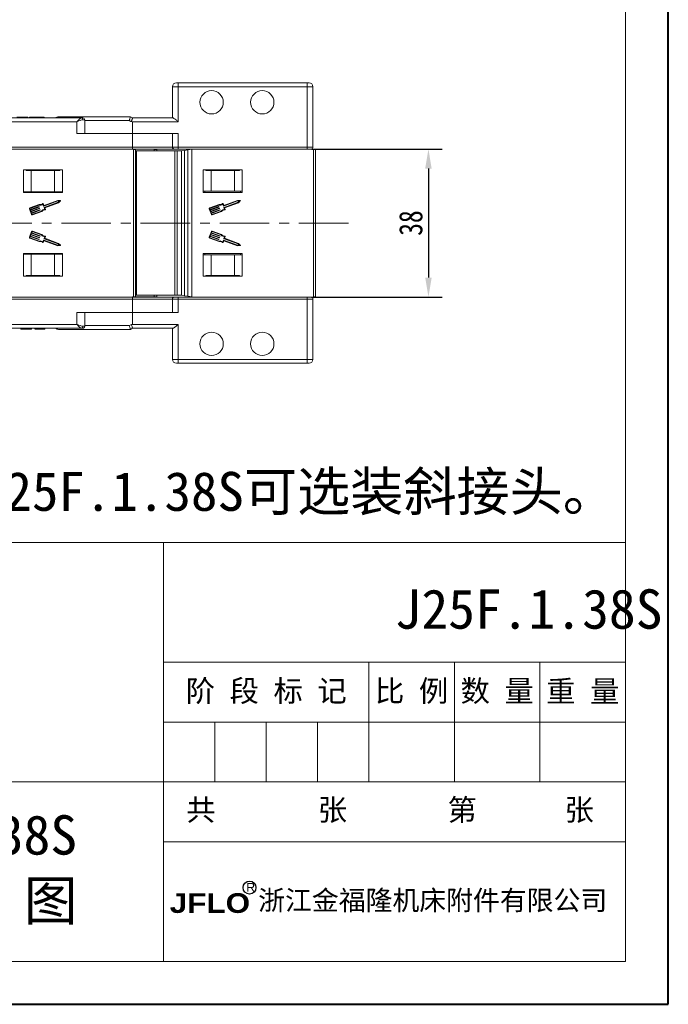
# Model space of a CAD drawing. Header units: millimetres. Extents: x 2517 to 3439, y -761 to -109.
# Tile 17 of 49: x 3273 to 3439, y -761 to -509. Entities that reach past the tile are written whole.
import ezdxf

# ---------------------------------------------------------------- set-up
doc = ezdxf.new("R2010")
doc.units = ezdxf.units.MM
doc.linetypes.add('CENTER2', pattern=[28.575, 19.05, -3.175, 3.175, -3.175])
doc.linetypes.add('CENTERX2', pattern=[20.32, 12.7, -2.54, 2.54, -2.54])
doc.layers.add('标注', color=1, linetype='Continuous', lineweight=13)
doc.layers.add('标注线', color=7, linetype='Continuous', lineweight=15)
doc.styles.get("Standard").update_dxf_attribs({"font": '仿宋_GB2312.ttf', "width": 0.8})
doc.styles.add('样式 1', font='仿宋_GB2312.ttf', dxfattribs={"width": 0.8, "height": 6})
doc.styles.add('样式 6', font='仿宋_GB2312.ttf')
doc.dimstyles.new('副本 ISO-25.1', dxfattribs={"dimtxt": 6, "dimasz": 5, "dimexe": 3.5, "dimexo": 0.625, "dimgap": 1.5, "dimtad": 1, "dimdsep": 46, "dimtxsty": 'Standard', "dimcen": 2.5, "dimadec": 0, "dimazin": 0, "dimtfac": 1, "dimtmove": 0, "dimatfit": 3, "dimfxl": 0, "dimarcsym": 0})

# ---------------------------------------------------------------- blocks, each defined once
blk = doc.blocks.new('*D503')
at = {"color": 0, "lineweight": -2}
for p, q in [((3347.73, -541.77), (3381.18, -541.77)), ((3377.68, -546.77), (3377.68, -574.77)), ((3347.66, -579.77), (3381.18, -579.77))]:
    blk.add_line(p, q, dxfattribs=at)
at = {"color": 0, "lineweight": 9}
for points in [[(3376.85, -546.77), (3378.51, -546.77), (3377.68, -541.77)], [(3376.85, -574.77), (3378.51, -574.77), (3377.68, -579.77)]]:
    blk.add_solid(points, dxfattribs=at)
at = {"layer": 'Defpoints', "color": 0, "lineweight": 9}
for p in [(3347.11, -541.77), (3347.04, -579.77), (3377.68, -579.77)]:
    blk.add_point(p, dxfattribs=at)
at = {"color": 0, "lineweight": 9, "insert": (3373.18, -560.77), "char_height": 6, "attachment_point": 5, "rotation": 90}
blk.add_mtext('38', dxfattribs=at)

msp = doc.modelspace()

# ---------------------------------------------------------------- linework, layer by layer
at = {"color": 7, "lineweight": 40}
for p, q in [((3439.248, -761.331), (3439.248, -109.175)), ((2517.008, -761.331), (3439.248, -761.331))]:
    msp.add_line(p, q, dxfattribs=at)
at = {"color": 7, "lineweight": 13}
for p, q in [((3428.269, -750.351), (3428.269, -120.154)), ((2936.375, -642.757), (3428.269, -642.757)), ((3033.024, -750.351), (3428.269, -750.351))]:
    msp.add_line(p, q, dxfattribs=at)
at = {"color": 7, "linetype": 'Continuous', "lineweight": 15}
for p, q in [((3313.487, -524.771), (3312.987, -524.771)), ((3313.487, -524.771), (3313.487, -525.771)), ((3313.487, -524.771), (3346.536, -524.771)), ((3346.536, -524.771), (3346.536, -525.771)), ((3347.036, -524.771), (3346.536, -524.771)), ((3311.987, -525.771), (3311.987, -533.771)), ((3311.987, -525.771), (3313.487, -525.771)), ((3346.536, -525.771), (3313.487, -525.771)), ((3313.487, -525.771), (3313.487, -534.771)), ((3346.536, -541.271), (3346.536, -525.771)), ((3348.036, -525.771), (3346.536, -525.771)), ((3348.036, -525.771), (3348.036, -541.271)), ((3255.734, -533.771), (3288.584, -533.771)), ((3287.466, -534.771), (3255.734, -534.771)), ((3274.849, -533.571), (3272.029, -533.571)), ((3274.849, -533.571), (3274.849, -533.771)), ((3275.26, -533.571), (3275.26, -533.771)), ((3277.163, -533.571), (3277.163, -533.771)), ((3279.054, -533.571), (3279.054, -533.771)), ((3282.734, -533.471), (3301.214, -533.471)), ((3287.466, -537.771), (3287.466, -534.771)), ((3288.584, -533.771), (3288.966, -533.771)), ((3288.957, -534.271), (3289.466, -534.271)), ((3289.466, -537.771), (3289.466, -534.271)), ((3300.905, -534.471), (3289.466, -534.471)), ((3301.258, -534.665), (3300.905, -534.471)), ((3301.214, -533.471), (3301.214, -533.471)), ((3301.214, -533.471), (3301.734, -533.771)), ((3301.734, -533.771), (3312.072, -533.771)), ((3301.734, -534.771), (3301.734, -537.771)), ((3313.487, -534.771), (3301.734, -534.771)), ((3287.466, -537.771), (3301.734, -537.771)), ((3301.734, -537.771), (3301.734, -541.271)), ((3301.734, -537.771), (3313.487, -537.771)), ((3311.987, -537.771), (3311.987, -541.271)), ((3313.487, -541.271), (3313.487, -537.771)), ((3270.655, -541.271), (3301.734, -541.271)), ((3301.734, -541.771), (3270.655, -541.771)), ((3301.732, -541.841), (3287.234, -541.771)), ((3302.023, -541.868), (3287.234, -541.771)), ((3307.273, -541.868), (3301.732, -541.841)), ((3301.732, -541.866), (3301.732, -541.841)), ((3301.734, -541.271), (3301.734, -541.771)), ((3301.734, -541.271), (3311.987, -541.271)), ((3312.487, -541.771), (3301.734, -541.771)), ((3302.023, -560.771), (3302.023, -541.868)), ((3302.023, -541.868), (3302.523, -541.871)), ((3302.523, -541.871), (3302.523, -560.771)), ((3302.523, -542.221), (3302.79, -542.221)), ((3302.79, -542.221), (3302.79, -560.771)), ((3302.79, -542.221), (3312.591, -542.221)), ((3307.273, -541.868), (3307.931, -541.871)), ((3307.273, -542.221), (3307.273, -541.868)), ((3307.931, -541.871), (3307.931, -542.221)), ((3311.987, -541.271), (3313.487, -541.271)), ((3313.487, -541.771), (3312.487, -541.771)), ((3312.591, -542.221), (3312.591, -560.771)), ((3312.591, -542.221), (3313.152, -542.221)), ((3313.152, -542.221), (3313.152, -560.771)), ((3313.152, -542.221), (3314.32, -542.221)), ((3313.487, -541.271), (3346.536, -541.271)), ((3313.487, -541.271), (3313.487, -541.771)), ((3346.536, -541.771), (3313.487, -541.771)), ((3314.32, -542.221), (3315.108, -542.106)), ((3314.32, -542.221), (3314.32, -560.771)), ((3315.108, -542.106), (3315.93, -541.985)), ((3315.108, -542.106), (3315.108, -560.771)), ((3315.93, -541.985), (3316.914, -541.841)), ((3315.93, -560.771), (3315.93, -541.985)), ((3317.386, -541.771), (3316.914, -541.841)), ((3316.914, -541.841), (3316.914, -560.771)), ((3348.175, -541.868), (3333.386, -541.771)), ((3346.536, -541.271), (3346.536, -541.771)), ((3346.536, -541.271), (3348.036, -541.271)), ((3347.536, -541.771), (3346.536, -541.771)), ((3348.175, -560.771), (3348.175, -541.868)), ((3348.175, -541.868), (3348.675, -541.871)), ((3348.675, -541.871), (3348.675, -560.771)), ((3283.734, -547.121), (3273.734, -547.121)), ((3273.734, -547.121), (3273.734, -552.921)), ((3274.401, -547.271), (3274.401, -547.121)), ((3275.734, -547.271), (3274.401, -547.271)), ((3275.734, -552.771), (3275.734, -547.271)), ((3281.734, -547.271), (3275.734, -547.271)), ((3281.734, -552.771), (3281.734, -547.271)), ((3283.067, -547.271), (3281.734, -547.271)), ((3283.067, -547.121), (3283.067, -547.271)), ((3283.734, -552.921), (3283.734, -547.121)), ((3329.886, -547.121), (3319.886, -547.121)), ((3319.886, -547.121), (3319.886, -552.921)), ((3320.553, -547.271), (3320.553, -547.121)), ((3321.886, -547.271), (3320.553, -547.271)), ((3321.886, -552.571), (3321.886, -547.271)), ((3327.886, -547.271), (3321.886, -547.271)), ((3327.886, -552.571), (3327.886, -547.271)), ((3329.219, -547.271), (3327.886, -547.271)), ((3329.219, -547.121), (3329.219, -547.271)), ((3329.886, -552.921), (3329.886, -547.121)), ((3275.734, -552.771), (3273.734, -552.771)), ((3273.734, -552.921), (3283.734, -552.921)), ((3274.134, -552.771), (3274.134, -552.921)), ((3281.734, -552.771), (3275.734, -552.771)), ((3283.734, -552.771), (3281.734, -552.771)), ((3283.334, -552.771), (3283.334, -552.921)), ((3321.886, -552.571), (3319.886, -552.571)), ((3319.886, -552.921), (3329.886, -552.921)), ((3320.286, -552.571), (3320.286, -552.921)), ((3327.886, -552.571), (3321.886, -552.571)), ((3329.886, -552.571), (3327.886, -552.571)), ((3329.486, -552.571), (3329.486, -552.921)), ((3277.78, -556.014), (3275.402, -556.883)), ((3278.903, -556.385), (3278.734, -555.921)), ((3278.979, -556.221), (3278.821, -555.787)), ((3282.557, -555.084), (3278.944, -556.404)), ((3282.537, -554.955), (3279.02, -556.24)), ((3279.076, -556.764), (3282.688, -555.444)), ((3279.209, -556.851), (3282.756, -555.555)), ((3283.202, -554.99), (3282.537, -554.955)), ((3283.046, -555.109), (3282.557, -555.084)), ((3282.688, -555.444), (3283.046, -555.109)), ((3282.756, -555.555), (3283.243, -555.1)), ((3323.932, -556.014), (3321.554, -556.883)), ((3325.056, -556.385), (3324.886, -555.921)), ((3325.132, -556.221), (3324.973, -555.787)), ((3328.709, -555.084), (3325.096, -556.404)), ((3328.69, -554.955), (3325.173, -556.24)), ((3325.228, -556.764), (3328.84, -555.444)), ((3325.362, -556.851), (3328.909, -555.555)), ((3329.355, -554.99), (3328.69, -554.955)), ((3329.198, -555.109), (3328.709, -555.084)), ((3328.84, -555.444), (3329.198, -555.109)), ((3328.909, -555.555), (3329.395, -555.1)), ((3275.288, -557.128), (3275.814, -558.567)), ((3275.408, -557.084), (3275.495, -557.324)), ((3277.787, -556.147), (3275.446, -557.002)), ((3275.495, -557.324), (3277.669, -556.53)), ((3277.713, -556.65), (3275.539, -557.444)), ((3275.539, -557.444), (3275.649, -557.744)), ((3275.649, -557.744), (3277.822, -556.95)), ((3277.866, -557.07), (3275.693, -557.864)), ((3275.693, -557.864), (3275.802, -558.164)), ((3275.802, -558.164), (3277.976, -557.37)), ((3278.02, -557.489), (3275.846, -558.284)), ((3275.846, -558.284), (3275.934, -558.523)), ((3276.015, -558.562), (3278.356, -557.706)), ((3276.059, -558.681), (3278.437, -557.813)), ((3277.71, -556.549), (3277.732, -556.609)), ((3277.863, -556.969), (3277.885, -557.029)), ((3278.017, -557.389), (3278.039, -557.449)), ((3279.226, -557.268), (3279.057, -556.805)), ((3279.379, -557.315), (3279.209, -556.851)), ((3321.44, -557.128), (3321.966, -558.567)), ((3321.56, -557.084), (3321.648, -557.324)), ((3323.939, -556.147), (3321.598, -557.002)), ((3321.648, -557.324), (3323.821, -556.53)), ((3323.865, -556.65), (3321.691, -557.444)), ((3321.691, -557.444), (3321.801, -557.744)), ((3321.801, -557.744), (3323.975, -556.95)), ((3324.018, -557.07), (3321.845, -557.864)), ((3321.845, -557.864), (3321.954, -558.164)), ((3321.954, -558.164), (3324.128, -557.37)), ((3324.172, -557.489), (3321.998, -558.284)), ((3321.998, -558.284), (3322.086, -558.523)), ((3322.168, -558.562), (3324.508, -557.706)), ((3322.211, -558.681), (3324.59, -557.813)), ((3323.862, -556.549), (3323.884, -556.609)), ((3324.015, -556.969), (3324.037, -557.029)), ((3324.169, -557.389), (3324.191, -557.449)), ((3325.378, -557.268), (3325.209, -556.805)), ((3325.531, -557.315), (3325.362, -556.851)), ((3302.023, -579.675), (3302.023, -560.771)), ((3302.523, -560.771), (3302.523, -579.671)), ((3302.79, -560.771), (3302.79, -579.321)), ((3312.591, -560.771), (3312.591, -579.321)), ((3313.152, -560.771), (3313.152, -579.321)), ((3314.32, -560.771), (3314.32, -579.321)), ((3315.108, -560.771), (3315.108, -579.437)), ((3315.93, -579.558), (3315.93, -560.771)), ((3316.914, -560.771), (3316.914, -579.702)), ((3348.175, -579.675), (3348.175, -560.771)), ((3348.675, -560.771), (3348.675, -579.671)), ((3275.814, -562.976), (3275.288, -564.415)), ((3275.802, -563.379), (3275.693, -563.679)), ((3277.976, -564.173), (3275.802, -563.379)), ((3275.934, -563.019), (3275.846, -563.259)), ((3275.846, -563.259), (3278.02, -564.053)), ((3278.356, -563.837), (3276.015, -562.981)), ((3278.437, -563.73), (3276.059, -562.861)), ((3321.966, -562.976), (3321.44, -564.415)), ((3321.954, -563.379), (3321.845, -563.679)), ((3324.128, -564.173), (3321.954, -563.379)), ((3322.086, -563.019), (3321.998, -563.259)), ((3321.998, -563.259), (3324.172, -564.053)), ((3324.508, -563.837), (3322.168, -562.981)), ((3324.59, -563.73), (3322.211, -562.861)), ((3275.402, -564.66), (3277.78, -565.529)), ((3275.495, -564.219), (3275.408, -564.458)), ((3275.446, -564.54), (3277.787, -565.396)), ((3277.669, -565.013), (3275.495, -564.219)), ((3275.649, -563.799), (3275.539, -564.099)), ((3275.539, -564.099), (3277.713, -564.893)), ((3277.822, -564.593), (3275.649, -563.799)), ((3275.693, -563.679), (3277.866, -564.473)), ((3277.732, -564.934), (3277.71, -564.994)), ((3277.885, -564.514), (3277.863, -564.574)), ((3278.039, -564.094), (3278.017, -564.154)), ((3278.734, -565.621), (3278.903, -565.158)), ((3278.821, -565.756), (3278.979, -565.322)), ((3278.944, -565.139), (3282.557, -566.459)), ((3279.02, -565.303), (3282.537, -566.588)), ((3279.057, -564.738), (3279.226, -564.275)), ((3282.688, -566.099), (3279.076, -564.779)), ((3279.209, -564.692), (3279.379, -564.228)), ((3282.756, -565.988), (3279.209, -564.692)), ((3283.046, -566.434), (3282.688, -566.099)), ((3283.243, -566.443), (3282.756, -565.988)), ((3321.554, -564.66), (3323.932, -565.529)), ((3321.648, -564.219), (3321.56, -564.458)), ((3321.598, -564.54), (3323.939, -565.396)), ((3323.821, -565.013), (3321.648, -564.219)), ((3321.801, -563.799), (3321.691, -564.099)), ((3321.691, -564.099), (3323.865, -564.893)), ((3323.975, -564.593), (3321.801, -563.799)), ((3321.845, -563.679), (3324.018, -564.473)), ((3323.884, -564.934), (3323.862, -564.994)), ((3324.037, -564.514), (3324.015, -564.574)), ((3324.191, -564.094), (3324.169, -564.154)), ((3324.886, -565.621), (3325.056, -565.158)), ((3324.973, -565.756), (3325.132, -565.322)), ((3325.096, -565.139), (3328.709, -566.459)), ((3325.173, -565.303), (3328.69, -566.588)), ((3325.209, -564.738), (3325.378, -564.275)), ((3328.84, -566.099), (3325.228, -564.779)), ((3325.362, -564.692), (3325.531, -564.228)), ((3328.909, -565.988), (3325.362, -564.692)), ((3329.198, -566.434), (3328.84, -566.099)), ((3329.395, -566.443), (3328.909, -565.988)), ((3283.734, -568.621), (3273.734, -568.621)), ((3273.734, -568.621), (3273.734, -574.421)), ((3274.134, -568.621), (3274.134, -568.771)), ((3282.537, -566.588), (3283.202, -566.553)), ((3282.557, -566.459), (3283.046, -566.434)), ((3283.334, -568.621), (3283.334, -568.771)), ((3283.734, -574.421), (3283.734, -568.621)), ((3329.886, -568.621), (3319.886, -568.621)), ((3319.886, -568.621), (3319.886, -574.421)), ((3320.286, -568.621), (3320.286, -568.971)), ((3328.69, -566.588), (3329.355, -566.553)), ((3328.709, -566.459), (3329.198, -566.434)), ((3329.486, -568.621), (3329.486, -568.971)), ((3329.886, -574.421), (3329.886, -568.621)), ((3275.734, -568.771), (3273.734, -568.771)), ((3275.734, -568.771), (3275.734, -574.271)), ((3281.734, -568.771), (3275.734, -568.771)), ((3281.734, -568.771), (3281.734, -574.271)), ((3283.734, -568.771), (3281.734, -568.771)), ((3319.886, -568.971), (3321.886, -568.971)), ((3321.886, -568.971), (3321.886, -574.271)), ((3321.886, -568.971), (3327.886, -568.971)), ((3327.886, -568.971), (3327.886, -574.271)), ((3327.886, -568.971), (3329.886, -568.971)), ((3273.734, -574.421), (3283.734, -574.421)), ((3274.401, -574.271), (3274.401, -574.421)), ((3275.734, -574.271), (3274.401, -574.271)), ((3281.734, -574.271), (3275.734, -574.271)), ((3283.067, -574.271), (3281.734, -574.271)), ((3283.067, -574.421), (3283.067, -574.271)), ((3319.886, -574.421), (3329.886, -574.421)), ((3320.553, -574.271), (3321.886, -574.271)), ((3320.553, -574.421), (3320.553, -574.271)), ((3321.886, -574.271), (3327.886, -574.271)), ((3327.886, -574.271), (3329.219, -574.271)), ((3329.219, -574.271), (3329.219, -574.421)), ((3301.734, -579.771), (3270.655, -579.771)), ((3270.655, -580.271), (3301.734, -580.271)), ((3287.234, -579.771), (3302.023, -579.675)), ((3287.234, -579.771), (3301.732, -579.701)), ((3301.732, -579.701), (3307.273, -579.675)), ((3301.732, -579.701), (3301.732, -579.677)), ((3312.487, -579.771), (3301.734, -579.771)), ((3301.734, -580.271), (3301.734, -579.771)), ((3301.734, -583.771), (3301.734, -580.271)), ((3301.734, -580.271), (3311.987, -580.271)), ((3302.523, -579.671), (3302.023, -579.675)), ((3302.79, -579.321), (3302.523, -579.321)), ((3312.591, -579.321), (3302.79, -579.321)), ((3307.273, -579.675), (3307.273, -579.321)), ((3307.931, -579.671), (3307.273, -579.675)), ((3307.931, -579.321), (3307.931, -579.671)), ((3311.987, -580.271), (3311.987, -583.771)), ((3313.487, -580.271), (3311.987, -580.271)), ((3312.487, -579.771), (3313.487, -579.771)), ((3313.152, -579.321), (3312.591, -579.321)), ((3314.32, -579.321), (3313.152, -579.321)), ((3313.487, -579.771), (3346.536, -579.771)), ((3313.487, -579.771), (3313.487, -580.271)), ((3313.487, -580.271), (3313.487, -583.771)), ((3346.536, -580.271), (3313.487, -580.271)), ((3315.108, -579.437), (3314.32, -579.321)), ((3315.93, -579.558), (3315.108, -579.437)), ((3316.914, -579.702), (3315.93, -579.558)), ((3316.914, -579.702), (3317.386, -579.771)), ((3333.386, -579.771), (3348.175, -579.675)), ((3346.536, -579.771), (3346.536, -580.271)), ((3346.536, -579.771), (3347.536, -579.771)), ((3346.536, -595.771), (3346.536, -580.271)), ((3348.036, -580.271), (3346.536, -580.271)), ((3348.036, -580.271), (3348.036, -595.771)), ((3348.675, -579.671), (3348.175, -579.675)), ((3287.466, -583.771), (3287.466, -586.771)), ((3287.466, -583.771), (3301.734, -583.771)), ((3289.466, -587.271), (3289.466, -583.771)), ((3313.487, -583.771), (3301.734, -583.771)), ((3301.734, -586.771), (3301.734, -583.771)), ((3287.466, -586.771), (3255.734, -586.771)), ((3255.734, -587.771), (3288.584, -587.771)), ((3273.106, -587.971), (3273.106, -587.771)), ((3273.106, -587.971), (3273.362, -587.971)), ((3273.362, -587.971), (3273.362, -587.771)), ((3273.362, -587.971), (3275.054, -587.971)), ((3275.054, -587.971), (3275.054, -587.771)), ((3275.054, -587.971), (3275.824, -587.971)), ((3275.824, -587.971), (3275.824, -587.771)), ((3276.644, -587.971), (3276.644, -587.771)), ((3276.732, -587.971), (3276.732, -587.771)), ((3277.973, -587.971), (3277.973, -587.771)), ((3279.208, -587.971), (3279.208, -587.771)), ((3301.214, -588.071), (3282.734, -588.071)), ((3288.584, -587.771), (3288.966, -587.771)), ((3288.957, -587.271), (3289.466, -587.271)), ((3289.466, -587.071), (3300.905, -587.071)), ((3300.905, -587.071), (3301.258, -586.878)), ((3301.734, -587.771), (3301.214, -588.071)), ((3301.214, -588.071), (3301.214, -588.071)), ((3301.734, -586.771), (3313.487, -586.771)), ((3312.072, -587.771), (3301.734, -587.771)), ((3311.987, -587.771), (3311.987, -595.771)), ((3313.487, -586.771), (3313.487, -595.771)), ((3313.487, -595.771), (3311.987, -595.771)), ((3313.487, -595.771), (3346.536, -595.771)), ((3313.487, -595.771), (3313.487, -596.771)), ((3346.536, -595.771), (3346.536, -596.771)), ((3348.036, -595.771), (3346.536, -595.771)), ((3312.987, -596.771), (3313.487, -596.771)), ((3346.536, -596.771), (3313.487, -596.771)), ((3346.536, -596.771), (3347.036, -596.771))]:
    msp.add_line(p, q, dxfattribs=at)
at = {"color": 1, "linetype": 'CENTERX2', "lineweight": 13}
msp.add_line((3357.158, -560.771), (2806.496, -560.771), dxfattribs=at)
at = {"color": 7, "lineweight": 15}
for p, q in [((3309.695, -750.351), (3309.695, -642.757)), ((3309.695, -673.498), (3428.269, -673.498)), ((3362.395, -704.24), (3362.395, -673.498)), ((3384.353, -704.24), (3384.353, -673.498)), ((3406.311, -704.24), (3406.311, -673.498)), ((3309.695, -688.869), (3428.269, -688.869)), ((3322.87, -704.24), (3322.87, -688.869)), ((3336.045, -704.24), (3336.045, -688.869)), ((3349.22, -704.24), (3349.22, -688.869)), ((3033.024, -704.24), (3294.325, -704.24)), ((3294.325, -704.24), (3428.269, -704.24)), ((3309.695, -719.61), (3428.269, -719.61))]:
    msp.add_line(p, q, dxfattribs=at)
at = {"color": 7, "linetype": 'Continuous', "lineweight": 15}
for centre in [(3322.036, -529.771), (3335.036, -529.771), (3322.036, -591.771), (3335.036, -591.771)]:
    msp.add_circle(centre, 3, dxfattribs=at)
for centre, radius, start, end in [((3312.987, -525.771), 1, 90, 180), ((3347.036, -525.771), 1, 0, 90), ((3282.734, -534.471), 1, 90, 135.573), ((3288.51, -534.216), 0.451, 352.91865, 80.4798), ((3288.966, -534.271), 0.5, 0, 90), ((3312.487, -541.271), 0.5, 180, 270), ((3347.536, -541.271), 0.5, 270, 360), ((3278.038, -555.101), 0.949, 254.2528, 315.58546), ((3278.038, -555.101), 1.076, 256.51116, 310.30711), ((3278.761, -555.809), 0.0638, 20.07046, 135.58546), ((3283.199, -555.053), 0.0638, 313.09192, 87.049), ((3324.19, -555.101), 0.949, 254.2528, 315.58546), ((3324.19, -555.101), 1.076, 256.51116, 310.30711), ((3324.913, -555.809), 0.0638, 20.07046, 135.58546), ((3329.351, -555.053), 0.0638, 313.09192, 87.049), ((3275.468, -557.062), 0.192, 110.07046, 200.07046), ((3275.468, -557.062), 0.0638, 110.07046, 200.07046), ((3275.994, -558.502), 0.192, 200.07046, 290.07046), ((3275.994, -558.502), 0.0638, 200.07046, 290.07046), ((3277.68, -556.56), 0.0319, 20.07046, 110.07046), ((3277.702, -556.62), 0.0319, 290.07046, 20.07046), ((3277.833, -556.98), 0.0319, 20.07046, 110.07046), ((3277.855, -557.04), 0.0319, 290.07046, 20.07046), ((3277.987, -557.4), 0.0319, 20.07046, 110.07046), ((3278.009, -557.459), 0.0319, 290.07046, 20.07046), ((3279.223, -558.345), 1.076, 89.8338, 143.62975), ((3279.223, -558.345), 0.949, 84.55545, 145.88812), ((3278.933, -556.374), 0.0319, 200.07046, 290.07046), ((3279.009, -556.21), 0.0319, 200.07046, 290.07046), ((3279.087, -556.794), 0.0319, 110.07046, 200.07046), ((3279.319, -557.337), 0.0638, 264.55545, 20.07046), ((3321.62, -557.062), 0.192, 110.07046, 200.07046), ((3321.62, -557.062), 0.0638, 110.07046, 200.07046), ((3322.146, -558.502), 0.192, 200.07046, 290.07046), ((3322.146, -558.502), 0.0638, 200.07046, 290.07046), ((3323.832, -556.56), 0.0319, 20.07046, 110.07046), ((3323.854, -556.62), 0.0319, 290.07046, 20.07046), ((3323.985, -556.98), 0.0319, 20.07046, 110.07046), ((3324.007, -557.04), 0.0319, 290.07046, 20.07046), ((3324.139, -557.4), 0.0319, 20.07046, 110.07046), ((3324.161, -557.459), 0.0319, 290.07046, 20.07046), ((3325.375, -558.345), 1.076, 89.8338, 143.62975), ((3325.375, -558.345), 0.949, 84.55545, 145.88812), ((3325.086, -556.374), 0.0319, 200.07046, 290.07046), ((3325.162, -556.21), 0.0319, 200.07046, 290.07046), ((3325.239, -556.794), 0.0319, 110.07046, 200.07046), ((3325.471, -557.337), 0.0638, 264.55545, 20.07046), ((3275.994, -563.041), 0.192, 69.92954, 159.92954), ((3275.994, -563.041), 0.0638, 69.92954, 159.92954), ((3322.146, -563.041), 0.192, 69.92954, 159.92954), ((3322.146, -563.041), 0.0638, 69.92954, 159.92954), ((3275.468, -564.48), 0.192, 159.92954, 249.92954), ((3275.468, -564.48), 0.0638, 159.92954, 249.92954), ((3277.68, -564.983), 0.0319, 249.92954, 339.92954), ((3277.702, -564.923), 0.0319, 339.92954, 69.92954), ((3278.038, -566.442), 0.949, 44.41454, 105.7472), ((3278.038, -566.442), 1.076, 49.69289, 103.48884), ((3277.833, -564.563), 0.0319, 249.92954, 339.92954), ((3277.855, -564.503), 0.0319, 339.92954, 69.92954), ((3277.987, -564.143), 0.0319, 249.92954, 339.92954), ((3278.009, -564.083), 0.0319, 339.92954, 69.92954), ((3279.223, -563.198), 1.076, 216.37025, 270.1662), ((3279.223, -563.198), 0.949, 214.11188, 275.44455), ((3278.761, -565.734), 0.0638, 224.41454, 339.92954), ((3278.933, -565.169), 0.0319, 69.92954, 159.92954), ((3279.009, -565.333), 0.0319, 69.92954, 159.92954), ((3279.087, -564.749), 0.0319, 159.92954, 249.92954), ((3279.319, -564.206), 0.0638, 339.92954, 95.44455), ((3321.62, -564.48), 0.192, 159.92954, 249.92954), ((3321.62, -564.48), 0.0638, 159.92954, 249.92954), ((3323.832, -564.983), 0.0319, 249.92954, 339.92954), ((3323.854, -564.923), 0.0319, 339.92954, 69.92954), ((3324.19, -566.442), 0.949, 44.41454, 105.7472), ((3324.19, -566.442), 1.076, 49.69289, 103.48884), ((3323.985, -564.563), 0.0319, 249.92954, 339.92954), ((3324.007, -564.503), 0.0319, 339.92954, 69.92954), ((3324.139, -564.143), 0.0319, 249.92954, 339.92954), ((3324.161, -564.083), 0.0319, 339.92954, 69.92954), ((3325.375, -563.198), 1.076, 216.37025, 270.1662), ((3325.375, -563.198), 0.949, 214.11188, 275.44455), ((3324.913, -565.734), 0.0638, 224.41454, 339.92954), ((3325.086, -565.169), 0.0319, 69.92954, 159.92954), ((3325.162, -565.333), 0.0319, 69.92954, 159.92954), ((3325.239, -564.749), 0.0319, 159.92954, 249.92954), ((3325.471, -564.206), 0.0638, 339.92954, 95.44455), ((3283.199, -566.49), 0.0638, 272.951, 46.90808), ((3329.351, -566.49), 0.0638, 272.951, 46.90808), ((3312.487, -580.271), 0.5, 90, 180), ((3347.536, -580.271), 0.5, 360, 90), ((3282.734, -587.071), 1, 224.427, 270), ((3288.51, -587.327), 0.451, 279.5202, 7.08135), ((3288.966, -587.271), 0.5, 270, 0), ((3312.987, -595.771), 1, 180, 270), ((3347.036, -595.771), 1, 270, 0)]:
    msp.add_arc(centre, radius, start, end, dxfattribs=at)
for points, knots in [([(3277.163, -533.571), (3276.867, -533.571), (3276.276, -533.571), (3275.613, -533.571), (3275.298, -533.571), (3275.272, -533.571), (3275.26, -533.571)], [0, 0, 0, 0, 0.2799425, 0.558704, 0.7790449, 1, 1, 1, 1]), ([(3279.054, -533.571), (3279.035, -533.571), (3278.995, -533.571), (3278.529, -533.571), (3277.858, -533.571), (3277.395, -533.571), (3277.163, -533.571)], [0, 0, 0, 0, 0.280551, 0.5594882, 0.779434, 1, 1, 1, 1]), ([(3288.584, -533.771), (3288.557, -533.775), (3288.5, -533.781), (3288.394, -533.833), (3288.266, -533.924), (3288.15, -534.028), (3287.992, -534.181), (3287.838, -534.347), (3287.672, -534.535), (3287.593, -534.625), (3287.548, -534.677), (3287.521, -534.708), (3287.499, -534.734), (3287.484, -534.751), (3287.476, -534.76), (3287.47, -534.767), (3287.468, -534.769), (3287.466, -534.771)], [0, 0, 0, 0, 0.1010295, 0.2049461, 0.3371683, 0.4742971, 0.5161999, 0.7436507, 0.8530899, 0.914248, 0.9321698, 0.9601369, 0.976545, 0.9861936, 0.994698, 0.9959318, 1, 1, 1, 1]), ([(3287.466, -534.771), (3287.469, -534.77), (3287.48, -534.765), (3287.518, -534.749), (3287.563, -534.729), (3287.821, -534.618), (3288.217, -534.452), (3288.671, -534.297), (3288.878, -534.278), (3288.957, -534.271)], [0, 0, 0, 0, 0.0050875, 0.0203691, 0.0708073, 0.0890863, 0.5003107, 0.809226, 1, 1, 1, 1]), ([(3300.905, -534.471), (3300.906, -534.468), (3300.928, -534.384), (3300.982, -534.19), (3301.062, -533.91), (3301.136, -533.667), (3301.192, -533.503), (3301.207, -533.482), (3301.214, -533.471)], [0, 0, 0, 0, 0.0057799, 0.1637764, 0.3793246, 0.5883639, 0.7941222, 1, 1, 1, 1]), ([(3301.258, -534.665), (3301.284, -534.671), (3301.327, -534.68), (3301.38, -534.682), (3301.418, -534.674), (3301.448, -534.652), (3301.495, -534.577), (3301.549, -534.394), (3301.625, -534.138), (3301.69, -533.907), (3301.726, -533.788), (3301.732, -533.776), (3301.734, -533.771)], [0, 0, 0, 0, 0.0479201, 0.0766572, 0.0956373, 0.1147646, 0.1424223, 0.2522179, 0.4613603, 0.6703329, 0.8736718, 1, 1, 1, 1]), ([(3301.734, -534.771), (3301.725, -534.769), (3301.566, -534.734), (3301.408, -534.699), (3301.258, -534.665)], [0, 0, 0, 0, 0.0580196, 1, 1, 1, 1]), ([(3312.072, -533.771), (3312.12, -533.783), (3312.226, -533.808), (3312.519, -534.003), (3312.945, -534.329), (3313.295, -534.614), (3313.485, -534.77), (3313.487, -534.771)], [0, 0, 0, 0, 0.1664776, 0.3704483, 0.6541641, 0.9963634, 1, 1, 1, 1]), ([(3276.732, -587.971), (3276.794, -587.971), (3276.92, -587.971), (3277.361, -587.971), (3277.741, -587.971), (3277.973, -587.971)], [0, 0, 0, 0, 0.28012164, 0.5603549, 1, 1, 1, 1]), ([(3277.973, -587.971), (3278.168, -587.971), (3278.557, -587.971), (3279.001, -587.971), (3279.185, -587.971), (3279.201, -587.971), (3279.208, -587.971)], [0, 0, 0, 0, 0.2802457, 0.5584161, 0.7788266, 1, 1, 1, 1]), ([(3287.466, -586.771), (3287.469, -586.773), (3287.48, -586.777), (3287.518, -586.794), (3287.563, -586.813), (3287.821, -586.925), (3288.217, -587.091), (3288.671, -587.246), (3288.878, -587.264), (3288.957, -587.271)], [0, 0, 0, 0, 0.00508751, 0.02036912, 0.07080725, 0.08908627, 0.50031067, 0.809226, 1, 1, 1, 1]), ([(3288.584, -587.771), (3288.557, -587.768), (3288.5, -587.762), (3288.394, -587.71), (3288.266, -587.619), (3288.15, -587.515), (3287.992, -587.362), (3287.838, -587.196), (3287.672, -587.008), (3287.593, -586.917), (3287.548, -586.866), (3287.521, -586.835), (3287.499, -586.809), (3287.484, -586.792), (3287.476, -586.783), (3287.47, -586.776), (3287.468, -586.773), (3287.466, -586.771)], [0, 0, 0, 0, 0.10102949, 0.20494614, 0.33716829, 0.47429709, 0.5161999, 0.74365074, 0.85308987, 0.91424801, 0.93216977, 0.96013693, 0.97654495, 0.98619361, 0.99469798, 0.99593178, 1, 1, 1, 1]), ([(3300.905, -587.071), (3300.906, -587.074), (3300.928, -587.158), (3300.982, -587.353), (3301.062, -587.633), (3301.136, -587.876), (3301.192, -588.04), (3301.207, -588.061), (3301.214, -588.071)], [0, 0, 0, 0, 0.00577993, 0.16377641, 0.37932458, 0.58836393, 0.79412218, 1, 1, 1, 1]), ([(3301.258, -586.878), (3301.408, -586.844), (3301.566, -586.809), (3301.725, -586.773), (3301.734, -586.771)], [0, 0, 0, 0, 0.9419804, 1, 1, 1, 1]), ([(3301.258, -586.878), (3301.289, -586.871), (3301.335, -586.861), (3301.393, -586.861), (3301.429, -586.875), (3301.459, -586.904), (3301.485, -586.956), (3301.54, -587.104), (3301.603, -587.334), (3301.673, -587.576), (3301.721, -587.74), (3301.73, -587.761), (3301.734, -587.771)], [0, 0, 0, 0, 0.0557326, 0.0841244, 0.1031533, 0.1220489, 0.1581087, 0.2060796, 0.4109421, 0.609388, 0.8046359, 1, 1, 1, 1]), ([(3313.487, -586.771), (3313.485, -586.773), (3313.389, -586.851), (3313.198, -587.007), (3312.937, -587.217), (3312.697, -587.405), (3312.457, -587.581), (3312.226, -587.735), (3312.12, -587.76), (3312.072, -587.771)], [0, 0, 0, 0, 0.0036297, 0.1729379, 0.3461681, 0.4864589, 0.6302599, 0.8338406, 1, 1, 1, 1])]:
    msp.add_open_spline(points, degree=3, knots=knots, dxfattribs=at)
at = {"layer": '标注', "color": 7, "lineweight": 30}
msp.add_circle((3331.763, -731.367), 1.652, dxfattribs=at)

# ---------------------------------------------------------------- texts
at = {"color": 5, "lineweight": 9, "insert": (3148.951, -624.653), "char_height": 10, "attachment_point": 1, "style": '样式 1'}
msp.add_mtext_dynamic_manual_height_columns('{\\W5.8268;\\C7;  \\W1;备注:J25F.1.38S可选装斜接头。}', width=351.47686, gutter_width=30, heights=[0], dxfattribs=at)
at = {"color": 7, "insert": (3369, -654.802), "char_height": 10.1067, "attachment_point": 1, "style": '样式 6'}
msp.add_mtext('J25F.1.38S', dxfattribs=at)
at = {"color": 7, "linetype": 'CENTER2', "lineweight": 18, "char_height": 5.51273, "width": 59.55363, "attachment_point": 1, "style": '样式 6'}
for s, insert in [('{\\fSimSun|b0|i0|c134|p2;  共       张}', (3308.018, -708.636)), ('{\\fSimSun|b0|i0|c134|p2;  第      张}', (3375.089, -708.636))]:
    msp.add_mtext(s, dxfattribs=dict(at, insert=insert))
at = {"insert": (3218.756, -712.791), "char_height": 10.10668, "attachment_point": 1, "style": '样式 6'}
msp.add_mtext('{\\C7;J25F.1.38S\\P}结  构  图', dxfattribs=at)
at = {"layer": '标注', "color": 7, "lineweight": 9, "attachment_point": 1, "style": '样式 6'}
for s, insert, char_height, width in [('{\\fArial|b0|i0|c0|p32;R}', (3330.918, -730.176), 2.2632, 1.61494), ('{\\fArial Black|b0|i0|c0|p34;JFLO}', (3311.269, -732.816), 5.05179, 49.60936), ('{\\fSimHei|b0|i0|c134|p2;浙江金福隆机床附件有限公司}', (3333.99, -732.098), 5.05179, 95.16319)]:
    msp.add_mtext(s, dxfattribs=dict(at, insert=insert, char_height=char_height, width=width))
at = {"layer": '标注线', "color": 7, "lineweight": 18, "char_height": 5.5127, "attachment_point": 5, "style": '样式 6'}
for s, insert, width in [('阶 段 标 记', (3336.045, -681.184), 52.69941), ('比 例', (3373.374, -681.184), 21.95809), ('数 量', (3395.332, -681.184), 21.95809), ('重 量', (3417.29, -681.184), 21.95809)]:
    msp.add_mtext(s, dxfattribs=dict(at, insert=insert, width=width))

# ---------------------------------------------------------------- dimensions: what is measured, and where the dimension line sits
at = {"color": 5, "lineweight": 9}
dim = msp.add_linear_dim(base=(3377.679, -579.771), p1=(3347.105, -541.771), p2=(3347.036, -579.771), angle=90, dimstyle='副本 ISO-25.1', dxfattribs=at)
dim.commit()
dim.dimension.update_dxf_attribs({"geometry": '*D503', "text_midpoint": (3373.179, -560.771)})

doc.saveas('drawing.dxf')
